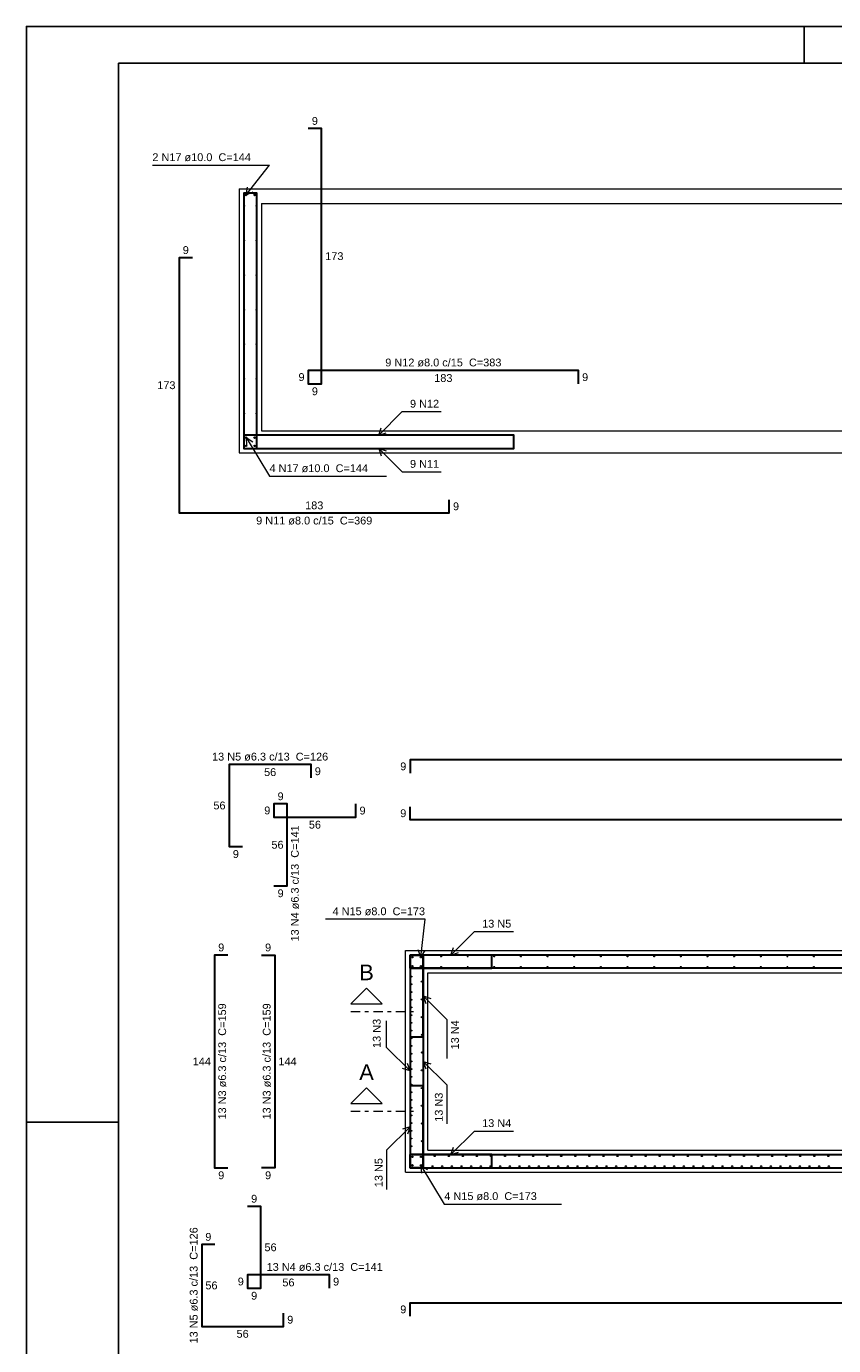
# Model space of a CAD drawing. Header units: millimetres. Extents: x 0 to 84.1, y 0 to 59.4.
# Tile 2 of 5: x 0 to 21.9, y 23.6 to 59.4. Entities that reach past the tile are written whole.
import ezdxf

# ---------------------------------------------------------------- set-up
doc = ezdxf.new("R2010")
doc.units = ezdxf.units.MM
doc.header["$MEASUREMENT"] = 0
doc.linetypes.add('DASHDOT', pattern=[2.54, 1.27, -0.635, 0, -0.635])
doc.linetypes.add('NULL', pattern=[0])
for name, color, linetype, lineweight in [('Descrição da armadura', 7, 'Continuous', 0), ('DT-Barras na forma', 2, 'Continuous', 30), ('DT-Barras no corte', 5, 'Continuous', 5), ('DT-Barras rebatidas', 2, 'Continuous', 30), ('DT-Forma', 5, 'Continuous', 5), ('DT-Indicações', 9, 'Continuous', 5), ('FO-Cortes', 9, 'DASHDOT', 5), ('Textos armaduras', 7, 'Continuous', 0)]:
    doc.layers.add(name, color=color, linetype=linetype, lineweight=lineweight)
doc.layers.add('SEDUC_MARF', color=1, linetype='Continuous')
doc.layers.add('SEDUC_MARGG', color=7, linetype='Continuous')
doc.styles.add('Arial', font='txt')

msp = doc.modelspace()

# ---------------------------------------------------------------- linework, layer by layer
at = {"layer": 'DT-Barras na forma'}
for points in [[(6.2546, 54.8805), (5.8946, 54.8805), (5.8946, 47.9605), (13.2216, 47.9605), (13.2216, 48.3205)], [(13.2216, 47.9605), (13.2216, 48.3205), (5.8946, 48.3205), (5.8946, 47.9605), (6.2546, 47.9605), (6.2546, 54.8805), (5.8946, 54.8805)], [(39.3532, 33.866), (39.3532, 34.226), (10.4052, 34.226), (10.4052, 33.866)], [(39.3532, 34.226), (39.3532, 33.866), (10.4052, 33.866), (10.4052, 34.226)], [(10.7652, 34.226), (10.4052, 34.226), (10.4052, 28.4592), (10.7652, 28.4592)], [(10.4052, 34.226), (10.7652, 34.226), (10.7652, 28.4592), (10.4052, 28.4592)], [(10.4052, 32.006), (10.7652, 32.006), (10.7652, 34.226), (10.4052, 34.226), (10.4052, 33.866), (12.6252, 33.866), (12.6252, 34.226)], [(12.6252, 33.866), (12.6252, 34.226), (10.4052, 34.226), (10.4052, 32.006), (10.7652, 32.006)], [(10.7652, 30.6792), (10.4052, 30.6792), (10.4052, 28.4592), (12.6252, 28.4592), (12.6252, 28.8192)], [(12.6252, 28.4592), (12.6252, 28.8192), (10.4052, 28.8192), (10.4052, 28.4592), (10.7652, 28.4592), (10.7652, 30.6792), (10.4052, 30.6792)], [(10.4052, 28.8192), (10.4052, 28.4592), (39.3532, 28.4592), (39.3532, 28.8192)], [(10.4052, 28.4592), (10.4052, 28.8192), (39.3532, 28.8192), (39.3532, 28.4592)]]:
    msp.add_lwpolyline(points, dxfattribs=at)
at = {"layer": 'DT-Barras no corte'}
for centre, radius in [((5.9592, 54.8305), 0.02), ((6.19, 54.8305), 0.02), ((5.9072, 54.532), 0.0126), ((6.242, 54.532), 0.0126), ((5.9072, 53.5948), 0.0126), ((6.242, 53.5948), 0.0126), ((5.9072, 52.6577), 0.0126), ((6.242, 52.6577), 0.0126), ((5.9072, 51.7205), 0.0126), ((6.242, 51.7205), 0.0126), ((5.9072, 50.7834), 0.0126), ((6.242, 50.7834), 0.0126), ((5.9072, 49.8463), 0.0126), ((6.242, 49.8463), 0.0126), ((5.9072, 48.9091), 0.0126), ((6.242, 48.9091), 0.0126), ((5.9592, 48.2525), 0.02), ((5.9592, 48.0285), 0.02), ((6.19, 48.2525), 0.02), ((6.19, 48.0285), 0.02), ((10.4698, 34.1682), 0.02), ((10.7006, 34.1682), 0.02), ((11.2465, 34.1882), 0.0126), ((11.969, 34.1882), 0.0126), ((12.6915, 34.1882), 0.0126), ((13.414, 34.1882), 0.0126), ((14.1365, 34.1882), 0.0126), ((14.8591, 34.1882), 0.0126), ((15.5816, 34.1882), 0.0126), ((16.3041, 34.1882), 0.0126), ((17.0266, 34.1882), 0.0126), ((17.7491, 34.1882), 0.0126), ((18.4716, 34.1882), 0.0126), ((19.1941, 34.1882), 0.0126), ((19.9167, 34.1882), 0.0126), ((20.6392, 34.1882), 0.0126), ((21.3617, 34.1882), 0.0126), ((10.443, 33.6415), 0.0126), ((10.4698, 33.9238), 0.02), ((10.7006, 33.9238), 0.02), ((11.2465, 33.9038), 0.0126), ((11.969, 33.9038), 0.0126), ((12.6915, 33.9038), 0.0126), ((13.414, 33.9038), 0.0126), ((14.1365, 33.9038), 0.0126), ((14.8591, 33.9038), 0.0126), ((15.5816, 33.9038), 0.0126), ((16.3041, 33.9038), 0.0126), ((17.0266, 33.9038), 0.0126), ((17.7491, 33.9038), 0.0126), ((18.4716, 33.9038), 0.0126), ((19.1941, 33.9038), 0.0126), ((19.9167, 33.9038), 0.0126), ((20.6392, 33.9038), 0.0126), ((21.3617, 33.9038), 0.0126), ((10.443, 33.4325), 0.0126), ((10.724, 33.5056), 0.016), ((10.443, 33.2235), 0.0126), ((10.443, 33.0145), 0.0126), ((10.724, 33.025), 0.016), ((10.443, 32.8055), 0.0126), ((10.443, 32.5965), 0.0126), ((10.724, 32.5443), 0.016), ((10.443, 32.3875), 0.0126), ((10.443, 32.1785), 0.0126), ((10.443, 31.9695), 0.0126), ((10.724, 32.0636), 0.016), ((10.443, 31.7606), 0.0126), ((10.443, 31.5516), 0.0126), ((10.724, 31.5829), 0.016), ((10.443, 31.3426), 0.0126), ((10.443, 31.1336), 0.0126), ((10.724, 31.1022), 0.016), ((10.443, 30.9246), 0.0126), ((10.443, 30.7156), 0.0126), ((10.443, 30.5066), 0.0126), ((10.724, 30.6216), 0.016), ((10.443, 30.2976), 0.0126), ((10.443, 30.0886), 0.0126), ((10.724, 30.1409), 0.016), ((10.443, 29.8796), 0.0126), ((10.443, 29.6706), 0.0126), ((10.443, 29.4617), 0.0126), ((10.724, 29.6602), 0.016), ((10.443, 29.2527), 0.0126), ((10.443, 29.0437), 0.0126), ((10.724, 29.1795), 0.016), ((10.4698, 28.7546), 0.02), ((10.7006, 28.7546), 0.02), ((11.0759, 28.778), 0.016), ((11.4572, 28.778), 0.016), ((11.8384, 28.778), 0.016), ((12.2197, 28.778), 0.016), ((12.601, 28.778), 0.016), ((12.9823, 28.778), 0.016), ((13.3636, 28.778), 0.016), ((13.7449, 28.778), 0.016), ((14.1262, 28.778), 0.016), ((14.5074, 28.778), 0.016), ((14.8887, 28.778), 0.016), ((15.27, 28.778), 0.016), ((15.6513, 28.778), 0.016), ((16.0326, 28.778), 0.016), ((16.4139, 28.778), 0.016), ((16.7951, 28.778), 0.016), ((17.1764, 28.778), 0.016), ((17.5577, 28.778), 0.016), ((17.939, 28.778), 0.016), ((18.3203, 28.778), 0.016), ((18.7016, 28.778), 0.016), ((19.0829, 28.778), 0.016), ((19.4641, 28.778), 0.016), ((19.8454, 28.778), 0.016), ((20.2267, 28.778), 0.016), ((20.608, 28.778), 0.016), ((20.9893, 28.778), 0.016), ((21.3706, 28.778), 0.016), ((21.7518, 28.778), 0.016), ((10.4698, 28.5238), 0.02), ((10.7006, 28.5238), 0.02), ((11.0163, 28.5004), 0.016), ((11.2784, 28.5004), 0.016), ((11.5406, 28.5004), 0.016), ((11.8027, 28.5004), 0.016), ((12.0648, 28.5004), 0.016), ((12.327, 28.5004), 0.016), ((12.5891, 28.5004), 0.016), ((12.8512, 28.5004), 0.016), ((13.1134, 28.5004), 0.016), ((13.3755, 28.5004), 0.016), ((13.6376, 28.5004), 0.016), ((13.8998, 28.5004), 0.016), ((14.1619, 28.5004), 0.016), ((14.424, 28.5004), 0.016), ((14.6862, 28.5004), 0.016), ((14.9483, 28.5004), 0.016), ((15.2104, 28.5004), 0.016), ((15.4726, 28.5004), 0.016), ((15.7347, 28.5004), 0.016), ((15.9968, 28.5004), 0.016), ((16.259, 28.5004), 0.016), ((16.5211, 28.5004), 0.016), ((16.7832, 28.5004), 0.016), ((17.0454, 28.5004), 0.016), ((17.3075, 28.5004), 0.016), ((17.5696, 28.5004), 0.016), ((17.8318, 28.5004), 0.016), ((18.0939, 28.5004), 0.016), ((18.356, 28.5004), 0.016), ((18.6182, 28.5004), 0.016), ((18.8803, 28.5004), 0.016), ((19.1424, 28.5004), 0.016), ((19.4046, 28.5004), 0.016), ((19.6667, 28.5004), 0.016), ((19.9288, 28.5004), 0.016), ((20.191, 28.5004), 0.016), ((20.4531, 28.5004), 0.016), ((20.7152, 28.5004), 0.016), ((20.9774, 28.5004), 0.016), ((21.2395, 28.5004), 0.016), ((21.5016, 28.5004), 0.016), ((21.7638, 28.5004), 0.016)]:
    msp.add_circle(centre, radius, dxfattribs=at)
at = {"layer": 'DT-Barras rebatidas'}
for points in [[(14.9724, 49.7113), (14.9724, 50.0713), (7.6454, 50.0713), (7.6454, 49.7113), (8.0054, 49.7113), (8.0054, 56.6313), (7.6454, 56.6313)], [(4.5038, 53.1297), (4.1438, 53.1297), (4.1438, 46.2097), (11.4708, 46.2097), (11.4708, 46.5697)], [(7.7216, 39.0275), (7.7216, 39.3875), (5.5016, 39.3875), (5.5016, 37.1675), (5.8616, 37.1675)], [(39.3532, 39.1579), (39.3532, 39.5179), (10.4052, 39.5179), (10.4052, 39.1579)], [(6.7162, 36.1028), (7.0762, 36.1028), (7.0762, 38.3228), (6.7162, 38.3228), (6.7162, 37.9628), (8.9362, 37.9628), (8.9362, 38.3228)], [(39.3532, 38.2471), (39.3532, 37.8871), (10.4052, 37.8871), (10.4052, 38.2471)], [(5.4652, 34.226), (5.1052, 34.226), (5.1052, 28.4592), (5.4652, 28.4592)], [(6.376, 34.226), (6.736, 34.226), (6.736, 28.4592), (6.376, 28.4592)], [(8.2178, 25.1934), (8.2178, 25.5534), (5.9978, 25.5534), (5.9978, 25.1934), (6.3578, 25.1934), (6.3578, 27.4134), (5.9978, 27.4134)], [(5.1154, 26.3808), (4.7554, 26.3808), (4.7554, 24.1608), (6.9754, 24.1608), (6.9754, 24.5208)], [(10.4052, 24.438), (10.4052, 24.798), (39.3532, 24.798), (39.3532, 24.438)]]:
    msp.add_lwpolyline(points, dxfattribs=at)
at = {"layer": 'DT-Forma'}
for p, q in [((5.7746, 55.0005), (6.3746, 55.0005)), ((5.7746, 55.0005), (5.7746, 48.4405)), ((6.3746, 55.0005), (34.3626, 55.0005)), ((6.3746, 54.6005), (6.3746, 48.4405)), ((6.3746, 54.6005), (34.3626, 54.6005)), ((5.7746, 48.4405), (5.7746, 47.8405)), ((6.3746, 48.4405), (34.3626, 48.4405)), ((5.7746, 47.8405), (6.3746, 47.8405)), ((6.3746, 47.8405), (34.3626, 47.8405)), ((10.2852, 28.3392), (10.2852, 34.346)), ((10.2852, 34.346), (36.4732, 34.346)), ((10.8852, 28.9392), (10.8852, 33.746)), ((10.8852, 33.746), (36.4732, 33.746)), ((10.8852, 28.9392), (23.7676, 28.9392)), ((10.2852, 28.3392), (23.7676, 28.3392))]:
    msp.add_line(p, q, dxfattribs=at)
at = {"layer": 'DT-Indicações'}
for p, q in [((3.4176, 55.6359), (6.5946, 55.6359)), ((5.9592, 54.8305), (6.5946, 55.6359)), ((5.9592, 54.8305), (6.0006, 55.0383)), ((5.9592, 54.8305), (6.1516, 54.9191)), ((9.5581, 48.3205), (10.1935, 48.9559)), ((10.1935, 48.9559), (11.2525, 48.9559)), ((9.5581, 48.3205), (9.6236, 48.522)), ((9.5581, 48.3205), (9.7596, 48.386)), ((5.9592, 48.2525), (5.9749, 48.0413)), ((5.9592, 48.2525), (6.1393, 48.1411)), ((5.9592, 48.2525), (6.5946, 47.2051)), ((9.5581, 47.9605), (9.6236, 47.7591)), ((9.5581, 47.9605), (9.7596, 47.8951)), ((9.5581, 47.9605), (10.1935, 47.3251)), ((10.1935, 47.3251), (11.2525, 47.3251)), ((6.5946, 47.2051), (9.7716, 47.2051)), ((10.8125, 35.1941), (8.1117, 35.1941)), ((10.7006, 34.1682), (10.8125, 35.1941)), ((11.5152, 34.226), (12.1506, 34.8614)), ((12.1506, 34.8614), (13.2096, 34.8614)), ((10.7006, 34.1682), (10.6255, 34.3662)), ((10.7006, 34.1682), (10.8167, 34.3454)), ((11.5152, 34.226), (11.5807, 34.4274)), ((11.5152, 34.226), (11.7167, 34.2914)), ((10.7652, 33.116), (10.9667, 33.0505)), ((10.7652, 33.116), (10.8307, 32.9145)), ((10.7652, 33.116), (11.4006, 32.4806)), ((9.7698, 31.7222), (9.7698, 32.4457)), ((11.4006, 32.4806), (11.4006, 31.4216)), ((10.4052, 31.0868), (9.7698, 31.7222)), ((10.4052, 31.0868), (10.2038, 31.1523)), ((10.4052, 31.0868), (10.3398, 31.2883)), ((10.7652, 31.3426), (10.8307, 31.1411)), ((10.7652, 31.3426), (10.9667, 31.2771)), ((10.7652, 31.3426), (11.4006, 30.7072)), ((11.4006, 30.7072), (11.4006, 29.6482)), ((10.4052, 29.5692), (9.7698, 28.9338)), ((10.4052, 29.5692), (10.2038, 29.5037)), ((10.4052, 29.5692), (10.3398, 29.3677)), ((11.5152, 28.8192), (12.1506, 29.4546)), ((12.1506, 29.4546), (13.2096, 29.4546)), ((11.5152, 28.8192), (11.5807, 29.0206)), ((9.7698, 28.9338), (9.7698, 27.8748)), ((11.5152, 28.8192), (11.7167, 28.8846)), ((10.7006, 28.5238), (10.716, 28.3125)), ((10.7006, 28.5238), (10.8806, 28.412)), ((10.7006, 28.5238), (11.336, 27.473)), ((11.336, 27.473), (14.513, 27.473))]:
    msp.add_line(p, q, dxfattribs=at)
at = {"layer": 'FO-Cortes', "ltscale": 0.2}
for p, q in [((8.8026, 32.696), (10.497, 32.696)), ((8.8026, 29.9926), (10.497, 29.9926))]:
    msp.add_line(p, q, dxfattribs=at)
at = {"layer": 'FO-Cortes', "linetype": 'Continuous', "ltscale": 0.2}
for points in [[(8.8026, 32.9078), (9.6498, 32.9078), (9.2262, 33.3314), (8.8026, 32.9078)], [(8.8026, 30.2044), (9.6498, 30.2044), (9.2262, 30.628), (8.8026, 30.2044)]]:
    msp.add_lwpolyline(points, close=True, dxfattribs=at)
at = {"layer": 'SEDUC_MARF'}
for p, q in [((21.1, 59.4), (21.1, 58.4)), ((0, 29.7), (2.5, 29.7))]:
    msp.add_line(p, q, dxfattribs=at)
msp.add_lwpolyline([(84.1, 59.4), (0, 59.4), (0, 0), (84.1, 0)], close=True, dxfattribs=at)
at = {"layer": 'SEDUC_MARGG'}
msp.add_lwpolyline([(2.5, 1), (83.1, 1), (83.1, 58.4), (2.5, 58.4)], close=True, dxfattribs=at)

# ---------------------------------------------------------------- texts
at = {"layer": 'Descrição da armadura', "linetype": 'NULL', "char_height": 0.2118, "line_spacing_factor": 0.9, "style": 'Arial'}
for s, insert, width, attachment_point in [('2 N17 ø10.0  C=144', (3.4172, 55.7423), 5.239541, 7), ('9 N12 ø8.0 c/15  C=383', (11.3092, 50.1773), 6.174395, 8), ('9 N12', (10.4051, 49.0623), 1.547705, 7), ('4 N17 ø10.0  C=144', (6.5942, 47.3113), 5.239541, 7), ('9 N11', (10.4052, 47.4313), 1.547705, 7), ('9 N11 ø8.0 c/15  C=369', (7.8072, 45.8923), 6.174395, 8), ('13 N5 ø6.3 c/13  C=126', (6.6115, 39.4932), 6.174395, 8), ('4 N15 ø8.0  C=173', (10.8124, 35.3002), 4.916973, 9), ('13 N5', (12.3621, 34.9675), 1.547705, 7), ('13 N4', (12.3621, 29.5605), 1.547705, 7), ('4 N15 ø8.0  C=173', (11.3361, 27.5787), 4.916973, 7), ('13 N4 ø6.3 c/13  C=141', (8.0914, 25.6589), 6.174395, 8)]:
    msp.add_mtext(s, dxfattribs=dict(at, insert=insert, width=width, attachment_point=attachment_point))
at = {"layer": 'Descrição da armadura', "linetype": 'NULL', "char_height": 0.2118, "rotation": 90.00021, "line_spacing_factor": 0.9, "style": 'Arial'}
for s, insert, width, attachment_point in [('13 N4 ø6.3 c/13  C=141', (7.3936, 36.1683), 6.174395, 8), ('13 N3 ø6.3 c/13  C=159', (5.4225, 31.3426), 6.174395, 8), ('13 N3 ø6.3 c/13  C=159', (6.6305, 31.3426), 6.174395, 8), ('13 N3', (9.612, 31.7074), 1.547705, 7), ('13 N4', (11.7328, 32.4562), 1.547705, 9), ('13 N3', (11.2945, 30.4956), 1.547705, 9), ('13 N5', (9.6635, 28.7216), 1.547705, 9), ('13 N5 ø6.3 c/13  C=126', (4.6494, 25.271), 6.174395, 8)]:
    msp.add_mtext(s, dxfattribs=dict(at, insert=insert, width=width, attachment_point=attachment_point))
at = {"layer": 'FO-Cortes', "linetype": 'NULL', "ltscale": 0.2, "char_height": 0.4236, "width": 0.773711, "attachment_point": 8, "line_spacing_factor": 0.798, "style": 'Arial'}
for s, insert in [('B', (9.2263, 33.5434)), ('A', (9.2263, 30.8394))]:
    msp.add_mtext(s, dxfattribs=dict(at, insert=insert))
at = {"layer": 'Textos armaduras', "linetype": 'NULL', "char_height": 0.2118, "line_spacing_factor": 0.9, "style": 'Arial'}
for s, insert, width, attachment_point in [('9', (7.8254, 56.7286), 0.722568, 8), ('9', (4.3238, 53.227), 0.722568, 8), ('173', (8.1054, 53.2772), 1.367705, 1), ('9', (7.5454, 49.7854), 0.722568, 9), ('173', (4.0438, 49.5638), 1.367705, 9), ('183', (11.3089, 49.974), 1.367705, 2), ('9', (15.0724, 49.9972), 0.722568, 1), ('9', (7.8254, 49.614), 0.722568, 2), ('183', (7.8073, 46.307), 1.367705, 8), ('9', (11.5708, 46.4956), 0.722568, 1), ('9', (10.3052, 39.232), 0.722568, 9), ('56', (6.6116, 39.2902), 1.045137, 2), ('9', (7.8216, 39.3134), 0.722568, 1), ('9', (6.8962, 38.4201), 0.722568, 8), ('56', (5.4016, 38.1716), 1.045137, 9), ('9', (6.6162, 38.0369), 0.722568, 9), ('9', (9.0362, 38.2487), 0.722568, 1), ('9', (10.3052, 37.9612), 0.722568, 9), ('56', (7.8262, 37.8655), 1.045137, 2), ('56', (6.9762, 37.1069), 1.045137, 9), ('9', (5.6816, 37.0702), 0.722568, 2), ('9', (6.8962, 36.0055), 0.722568, 2), ('9', (5.2852, 34.3233), 0.722568, 8), ('9', (6.556, 34.3233), 0.722568, 8), ('144', (5.0052, 31.2367), 1.367705, 9), ('144', (6.836, 31.4485), 1.367705, 1), ('9', (5.2852, 28.3619), 0.722568, 2), ('9', (6.556, 28.3619), 0.722568, 2), ('9', (6.1778, 27.5107), 0.722568, 8), ('9', (4.9354, 26.4781), 0.722568, 8), ('56', (6.4578, 26.4093), 1.045137, 1), ('9', (5.8978, 25.2675), 0.722568, 9), ('56', (7.1078, 25.4561), 1.045137, 2), ('9', (8.3178, 25.4793), 0.722568, 1), ('56', (4.8554, 25.3767), 1.045137, 1), ('9', (6.1778, 25.0961), 0.722568, 2), ('9', (10.3052, 24.5121), 0.722568, 9), ('9', (7.0754, 24.4467), 0.722568, 1), ('56', (5.8654, 24.0635), 1.045137, 2)]:
    msp.add_mtext(s, dxfattribs=dict(at, insert=insert, width=width, attachment_point=attachment_point))

doc.saveas('drawing.dxf')
